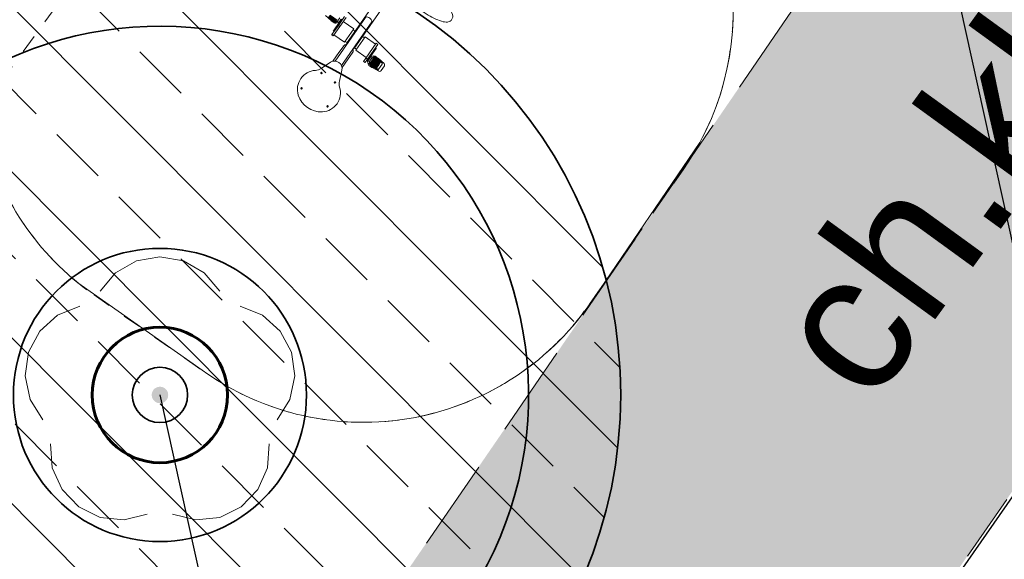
# Model space of a CAD drawing. Extents: x 5477758 to 5478333, y 5918235 to 5918502.
# Tile 30 of 130: x 5477901.19 to 5477906.53, y 5918350.47 to 5918353.4. Entities that reach past the tile are written whole.
import ezdxf
from ezdxf.enums import TextEntityAlignment as Align

# ---------------------------------------------------------------- set-up
doc = ezdxf.new("R2010")
doc.units = 0
doc.header["$LTSCALE"] = 0.25
for name, pattern in [('ACAD_ISO03W100', [30, 12, -18]), ('L_0_06', [2, 1.5, -0.5]), ('PRZER2-1', [3, 2, -1]), ('tabelka$0$mapa PZT$0$xref$0$1753 Tchnologia.dwg$0${ Half Dash }', [0])]:
    doc.linetypes.add(name, pattern=pattern)
doc.layers.get('0').update_dxf_attribs({"linetype": 'CONTINUOUS', "lineweight": 13})
for name, color, linetype, lineweight in [('0_NAWIERZCHNIA UTWARDZONA_CHODNIK', 254, 'CONTINUOUS', 0), ('0_podziały zieleni średniowysokiej i nasadzeń niskich', 7, 'CONTINUOUS', 0), ('0_PROJEKTOWANE ZABAWKI', 7, 'CONTINUOUS', 0), ('GSPRDL', 252, 'CONTINUOUS', 18), ('GSSKOD_O', 252, 'PRZER2-1', 18), ('pomiar', 252, 'CONTINUOUS', 18), ('ZZ_deskowanie', 170, 'CONTINUOUS', 60), ('ZZ_korona', 94, 'CONTINUOUS', 35), ('ZZ_nawadnianie', 150, 'CONTINUOUS', 9), ('ZZ_NSOD', 202, 'CONTINUOUS', 35), ('ZZ_numer-inwentaryzacyjny', 5, 'CONTINUOUS', 25), ('ZZ_SOD', 210, 'tabelka$0$mapa PZT$0$xref$0$1753 Tchnologia.dwg$0${ Half Dash }', 35), ('ZZ_średnica-pnia', 130, 'CONTINUOUS', 35)]:
    doc.layers.add(name, color=color, linetype=linetype, lineweight=lineweight)
doc.layers.add('ZZ_PROJ-obrys-rabaty', color=7, linetype='CONTINUOUS')
doc.styles.add('GEO-INFO', font='arial.ttf')

# ---------------------------------------------------------------- blocks, each defined once
blk = doc.blocks.new('SPDLP')
blk.add_hatch(color=0).paths.add_polyline_path([(0, -0.09), (0.027812, -0.085595), (0.052901, -0.072812), (0.072812, -0.052901), (0.085595, -0.027812), (0.09, 0), (0.085595, 0.027812), (0.072812, 0.052901), (0.052901, 0.072812), (0.027812, 0.085595), (0, 0.09), (-0.027812, 0.085595), (-0.052901, 0.072812), (-0.072812, 0.052901), (-0.085595, 0.027812), (-0.09, 0), (-0.085595, -0.027812), (-0.072812, -0.052901), (-0.052901, -0.072812), (-0.027812, -0.085595)])
at = {"color": 0}
for points in [[(-0.648554, 1.126667), (-0.481106, 1.325358), (-0.255912, 1.454989), (0, 1.5), (0.255912, 1.454989), (0.481106, 1.325358), (0.648554, 1.126667)], [(-1.271938, -0.268652), (-1.40916, -0.048001), (-1.462858, 0.20623), (-1.426585, 0.463525), (-1.304695, 0.693003), (-1.11182, 0.867117), (-0.871109, 0.964971)], [(0.871109, 0.964971), (1.11182, 0.867117), (1.304695, 0.693003), (1.426585, 0.463525), (1.462858, 0.20623), (1.40916, -0.048001), (1.271938, -0.268652)], [(-0.137547, -1.292703), (-0.389802, -1.355024), (-0.648184, -1.327532), (-0.881678, -1.213525), (-1.062258, -1.026689), (-1.168249, -0.78945), (-1.186929, -0.530282)], [(1.186929, -0.530282), (1.168249, -0.78945), (1.062258, -1.026689), (0.881678, -1.213525), (0.648184, -1.327532), (0.389802, -1.355024), (0.137547, -1.292703)]]:
    blk.add_lwpolyline(points, dxfattribs=at)
blk = doc.blocks.new('zw$2AC3')
at = {"linetype": 'ACAD_ISO03W100', "lineweight": 0, "ltscale": 0.1}
blk.add_lwpolyline([(-43.25, -268.35, 0.416285), (107.81, -118.35), (107.81, -58.11, 0.414214), (-42.19, 91.89), (-179.88, 91.89, 0.414214), (-329.88, -58.11), (-329.88, -118.35, 0.41423), (-179.87, -268.35, -0.000014)], format="xyb", close=True, dxfattribs=at)
blk = doc.blocks.new('zw$FF8F')
at = {"lineweight": 0}
for p, q in [((66.85, 19.66), (66.85, -18.15)), ((71.85, -18.15), (71.85, 19.66)), ((67.23, -0.69), (67.23, -29.62)), ((71.47, -0.69), (71.47, -29.62)), ((55.31, -10.7), (50.69, -10.7)), ((55.94, -8.92), (55.94, -11.07)), ((56.92, -9.3), (56.92, -10.33)), ((56.92, -11.29), (56.92, -10.33)), ((56.92, -10.35), (57, -10.49)), ((57.02, -9.02), (57.5, -9.02)), ((57.02, -9.44), (57.5, -9.44)), ((57.02, -10.19), (57.5, -10.19)), ((57.02, -10.52), (57.5, -10.52)), ((57.6, -9.19), (57.52, -9.05)), ((57.6, -10.35), (57.52, -10.49)), ((57.6, -12.66), (57.6, -6.77)), ((58.6, -6.77), (58.6, -12.66)), ((58.6, -9.46), (65.6, -9.46)), ((65.6, -9.46), (65.6, -18.35)), ((66.85, -10.1), (65.6, -10.1)), ((73.1, -10.1), (71.85, -10.1)), ((73.1, -18.35), (73.1, -9.46)), ((80.1, -9.46), (73.1, -9.46)), ((80.1, -8.9), (80.1, -18.72)), ((81.1, -8.9), (80.1, -8.9)), ((81.1, -18.72), (81.1, -8.9)), ((48.8, -12.28), (52.86, -12.77)), ((55.31, -11), (50.69, -11)), ((55.31, -11.29), (50.69, -11.29)), ((55.31, -11.59), (50.69, -11.59)), ((55.31, -11.88), (50.69, -11.88)), ((55.31, -12.18), (50.69, -12.18)), ((55.39, -12.47), (52, -12.47)), ((52.98, -12.78), (55.01, -12.78)), ((55.01, -12.49), (54.44, -12.49)), ((55.57, -12.31), (55.49, -12.39)), ((55.71, -12.18), (55.57, -12.18)), ((56.91, -11.31), (55.71, -12.5)), ((55.72, -12.16), (55.71, -12.18)), ((57.07, -16.6), (57.07, -11.2)), ((57.37, -10.9), (57.6, -10.9)), ((57.6, -18.72), (57.6, -12.66)), ((57.6, -12.66), (58.6, -12.66)), ((58.6, -12.66), (58.6, -18.72)), ((81.33, -10.9), (81.1, -10.9)), ((81.63, -11.2), (81.63, -16.6)), ((81.78, -16.51), (82.99, -15.31)), ((82.98, -15.69), (83, -15.67)), ((83, -15.67), (83.27, -15.67)), ((83.13, -15.54), (83.21, -15.46)), ((83.31, -15.37), (86.71, -15.37)), ((83.38, -15.67), (89.15, -15.67)), ((83.38, -15.97), (88.04, -15.97)), ((85.72, -15.02), (83.7, -15.02)), ((83.7, -15.36), (84.26, -15.36)), ((89.9, -15.52), (85.84, -15.02)), ((86.71, -15.37), (88.06, -15.54)), ((89.15, -15.67), (89.29, -15.69)), ((57.37, -16.9), (57.6, -16.9)), ((57.6, -18.72), (57.6, -18.9)), ((57.6, -18.72), (58.6, -18.72)), ((57.6, -18.9), (58.6, -18.9)), ((58.6, -18.35), (65.6, -18.35)), ((58.6, -18.9), (58.6, -18.72)), ((66.85, -17.7), (65.6, -17.7)), ((66.34, -20.72), (66.34, -24.64)), ((73.1, -17.7), (71.85, -17.7)), ((72.37, -24.64), (72.37, -20.72)), ((80.1, -18.35), (73.1, -18.35)), ((80.1, -20.92), (80.1, -18.72)), ((81.1, -18.72), (80.1, -18.72)), ((80.1, -21.03), (80.1, -20.92)), ((81.1, -20.92), (80.1, -20.92)), ((80.1, -21.03), (81.1, -21.03)), ((81.33, -16.9), (81.1, -16.9)), ((81.1, -17.45), (81.14, -17.38)), ((81.1, -18.61), (81.14, -18.68)), ((81.1, -18.72), (81.1, -20.92)), ((81.1, -20.92), (81.1, -21.03)), ((81.68, -17.35), (81.2, -17.35)), ((81.68, -17.97), (81.2, -17.97)), ((81.68, -18.65), (81.2, -18.65)), ((81.68, -18.71), (81.2, -18.71)), ((81.78, -17.45), (81.74, -17.38)), ((81.78, -18.61), (81.74, -18.68)), ((81.78, -16.51), (81.78, -17.48)), ((81.78, -18.52), (81.78, -17.48)), ((81.78, -18.52), (81.78, -19.49)), ((81.78, -19.49), (81.78, -19.55)), ((81.78, -19.56), (82.99, -20.76)), ((82.76, -18.98), (82.76, -16.81)), ((82.96, -20.14), (89.42, -20.14)), ((83.14, -20.32), (82.96, -20.14)), ((83.38, -16.27), (88.04, -16.27)), ((83.38, -16.56), (88.04, -16.56)), ((83.38, -16.86), (88.04, -16.86)), ((83.38, -17.16), (88.04, -17.16)), ((83.38, -17.46), (88.04, -17.46)), ((83.38, -17.76), (88.04, -17.76)), ((83.38, -18.05), (88.04, -18.05)), ((83.38, -18.35), (88.04, -18.35)), ((83.38, -18.65), (88.04, -18.65)), ((83.38, -18.95), (88.04, -18.95)), ((83.38, -19.25), (88.04, -19.25)), ((83.38, -19.55), (88.04, -19.55)), ((83.38, -19.84), (88.04, -19.84)), ((85.72, -21.05), (83.7, -21.05)), ((89.9, -20.55), (85.84, -21.04)), ((89.42, -20.14), (87.95, -20.32)), ((89.25, -16.34), (89.25, -19.45)), ((90.78, -19.5), (90.78, -16.51)), ((90.78, -19.55), (90.78, -19.5)), ((66.34, -24.64), (66.34, -30.37)), ((72.37, -24.64), (72.37, -30.37)), ((65.6, -31.56), (63.35, -37.22)), ((75.35, -37.22), (73.1, -31.56))]:
    blk.add_line(p, q, dxfattribs=at)
at = {"linetype": 'ACAD_ISO03W100', "lineweight": 0, "ltscale": 0.1}
blk.add_lwpolyline([(-117.77, 30.65), (-117.77, -59.02, 0.414214), (32.23, -209.02), (106.47, -209.02, 0.414214), (256.47, -59.02), (256.47, 30.65, 0.414214), (106.47, 180.65), (32.23, 180.65, 0.414214), (-117.77, 30.65)], format="xyb", close=True, dxfattribs=at)
at = {"lineweight": 0}
for centre, radius in [((64.85, -39.22), 0.4), ((64.85, -39.22), 0.35), ((73.85, -39.22), 0.4), ((73.85, -39.22), 0.35), ((60.75, -52.22), 0.4), ((60.75, -52.22), 0.35), ((77.95, -52.22), 0.4), ((77.95, -52.22), 0.35)]:
    blk.add_circle(centre, radius, dxfattribs=at)
for centre, radius, start, end in [((52.98, -11.78), 1, 263.1175, 270), ((55.01, -11.78), 1, 270, 314.5103), ((57.37, -11.2), 0.3, 90, 180), ((81.33, -11.2), 0.3, 360, 90), ((83.7, -16.02), 1, 90, 134.8173), ((85.72, -16.02), 1, 83.0441, 90), ((89.78, -16.51), 1, 360, 83.0441), ((57.37, -16.6), 0.3, 180, 270), ((69.35, -20.72), 3.1, 133.1469, 174.4466), ((69.35, -20.72), 3.1, 185.5534, 193.4482), ((69.35, -20.72), 3.01, 134.6803, 180), ((69.35, -20.72), 3.1, 5.5534, 46.8531), ((69.35, -20.72), 3.02, 360, 45.3197), ((69.35, -20.72), 3.1, 346.5518, 354.4466), ((69.35, -20.72), 12.5, 15.6095, 17.7702), ((81.33, -16.6), 0.3, 270, 360), ((69.35, -20.72), 12.5, 6.0664, 9.2344), ((83.7, -20.05), 1, 225.1827, 270), ((85.72, -20.05), 1, 270, 276.9559), ((89.78, -19.55), 1, 276.9559, 360), ((69.35, -33.05), 4.04, 21.6932, 158.3068), ((57.44, -34.86), 6.36, 307.9469, 338.3068), ((81.26, -34.86), 6.36, 201.6932, 232.0531), ((67.74, -48.07), 10.39, 127.9469, 232.0531), ((70.96, -48.07), 10.39, 307.9469, 52.0531), ((69.35, -46.01), 13.01, 232.0531, 307.9469)]:
    blk.add_arc(centre, radius, start, end, dxfattribs=at)
for centre, major_axis, ratio, start_param, end_param in [((69.35, -0.69), (2.12, 0), 0.466308, 0, 3.141593), ((52.69, -14.64), (-21.44, 0), 0.183343, 4.588716, 4.809551), ((52.69, -14.93), (-21.44, 0), 0.183343, 4.588716, 4.809551), ((52.69, -15.23), (-21.44, 0), 0.183343, 4.588716, 4.809551), ((52.69, -15.52), (-21.44, 0), 0.183343, 4.588716, 4.809551), ((52.69, -15.82), (-21.44, 0), 0.183343, 4.588716, 4.809551), ((52.69, -16.11), (-21.44, 0), 0.183343, 4.589836, 4.803885), ((52.69, -14.75), (21.44, 0), 0.183343, 1.455208, 1.632678), ((52.69, -15.05), (21.44, 0), 0.183343, 1.455208, 1.632678), ((52.69, -15.34), (21.44, 0), 0.183343, 1.455208, 1.632678), ((52.69, -15.64), (21.44, 0), 0.183343, 1.455208, 1.632678), ((52.69, -15.93), (21.44, 0), 0.183343, 1.455208, 1.632678), ((52.69, -16.23), (21.44, 0), 0.183343, 1.455208, 1.632678), ((52.69, -16.41), (-21.44, 0), 0.183343, 4.630982, 4.733456), ((55.01, -12.34), (-0.824, 0), 0.183343, 1.570796, 2.050998), ((55.01, -12.18), (0.917, 0), 0.183343, 4.911088, 5.164022), ((54.74, -12.04), (1.41, 0), 0.129643, 5.130786, 5.463747), ((54.76, -12.03), (1.41, 0), 0.129643, 5.12714, 5.463747), ((55.01, -11.92), (-0.683, 0), 0.983049, 2.16228, 2.356194), ((54.61, -12.18), (1.41, 0), 0.129643, 5.313653, 5.463747), ((55.92, -10.88), (0.998, -0.418), 0.156609, 4.795189, 6.348746), ((83.95, -15.77), (-1.41, 0), 0.079602, 5.12714, 5.463747), ((83.96, -15.75), (-1.41, 0), 0.079602, 5.130786, 5.463747), ((84.1, -15.62), (-1.41, 0), 0.079602, 5.313653, 5.463747), ((83.7, -15.93), (0.683, 0), 0.993643, 2.16228, 2.356194), ((83.7, -15.62), (-0.917, 0), 0.112574, 4.911088, 5.164022), ((83.7, -15.45), (0.824, 0), 0.112574, 1.570796, 2.050998), ((86.01, -13.55), (21.44, 0), 0.112574, 4.588716, 4.809551), ((86.01, -13.25), (21.44, 0), 0.112574, 4.589836, 4.803885), ((86.01, -13.14), (-21.44, 0), 0.112574, 1.455208, 1.632678), ((86.01, -13.43), (-21.44, 0), 0.112574, 1.455208, 1.632678), ((86.01, -12.96), (21.44, 0), 0.112574, 4.630982, 4.733456), ((81.11, -15.45), (8.21, 0), 0.013719, 0.819439, 0.859799), ((82.46, -15.62), (8.21, 0), 0.013719, 0.819439, 0.924616), ((83.55, -15.75), (8.21, 0), 0.013719, 0.819439, 1.002139), ((83.68, -15.77), (8.21, 0), 0.013719, 0.819439, 1.012853), ((67.35, -18.15), (-0.5, 0), 0.906308, 0, 0.481202), ((71.35, -18.15), (0.5, 0), 0.906308, 5.801983, 6.283185), ((82.78, -16.93), (-0.999, 0.416), 0.096114, 4.769598, 6.323156), ((82.78, -19.08), (0.999, 0.416), 0.096114, 1.548065, 3.101622), ((82.78, -19.14), (-0.999, -0.416), 0.096114, 6.243215, 6.323156), ((83.93, -20.22), (-1.41, 0), 0.079602, 5.123463, 5.463747), ((84.11, -20.4), (-1.41, 0), 0.079602, 5.338455, 5.463747), ((83.7, -20.4), (-0.91, 0), 0.112574, 4.888751, 5.185047), ((86.01, -13.85), (21.44, 0), 0.112574, 4.588716, 4.809551), ((86.01, -14.15), (21.44, 0), 0.112574, 4.588716, 4.809551), ((86.01, -14.45), (21.44, 0), 0.112574, 4.588716, 4.809551), ((86.01, -14.74), (21.44, 0), 0.112574, 4.588716, 4.809551), ((86.01, -15.04), (21.44, 0), 0.112574, 4.588716, 4.809551), ((86.01, -15.34), (21.44, 0), 0.112574, 4.588716, 4.809551), ((86.01, -15.64), (21.44, 0), 0.112574, 4.588716, 4.809551), ((86.01, -15.94), (21.44, 0), 0.112574, 4.588716, 4.809551), ((86.01, -16.23), (21.44, 0), 0.112574, 4.588716, 4.809551), ((86.01, -16.53), (21.44, 0), 0.112574, 4.588716, 4.809551), ((86.01, -16.83), (21.44, 0), 0.112574, 4.588716, 4.809551), ((86.01, -17.13), (21.44, 0), 0.112574, 4.588716, 4.809551), ((86.01, -17.43), (21.44, 0), 0.112574, 4.588716, 4.809551), ((86.01, -17.73), (21.44, 0), 0.112574, 4.588716, 4.809551), ((86.01, -13.73), (-21.44, 0), 0.112574, 1.455208, 1.632678), ((86.01, -14.03), (-21.44, 0), 0.112574, 1.455208, 1.632678), ((86.01, -14.33), (-21.44, 0), 0.112574, 1.455208, 1.632678), ((86.01, -14.63), (-21.44, 0), 0.112574, 1.455208, 1.632678), ((86.01, -14.92), (-21.44, 0), 0.112574, 1.455208, 1.632678), ((86.01, -15.22), (-21.44, 0), 0.112574, 1.455208, 1.632678), ((86.01, -15.52), (-21.44, 0), 0.112574, 1.455208, 1.632678), ((86.01, -15.82), (-21.44, 0), 0.112574, 1.455208, 1.632678), ((86.01, -16.12), (-21.44, 0), 0.112574, 1.455208, 1.632678), ((86.01, -16.41), (-21.44, 0), 0.112574, 1.455208, 1.632678), ((86.01, -16.71), (-21.44, 0), 0.112574, 1.455208, 1.632678), ((86.01, -17.01), (-21.44, 0), 0.112574, 1.455208, 1.632678), ((86.01, -17.31), (-21.44, 0), 0.112574, 1.455208, 1.632678), ((86.01, -17.61), (-21.44, 0), 0.112574, 1.455208, 1.632678), ((86.01, -17.91), (-21.44, 0), 0.112574, 1.455208, 1.632678), ((82.35, -20.4), (8.21, 0), 0.013719, 0.819439, 0.91734), ((83.82, -20.22), (8.21, 0), 0.013719, 0.819439, 1.023754)]:
    blk.add_ellipse(centre, major_axis=major_axis, ratio=ratio, start_param=start_param, end_param=end_param, dxfattribs=at)
for points, knots in [([(89.35, 30.65), (91.05, 30.65), (92.75, 30.58), (96, 30.33), (97.55, 30.15), (100.38, 29.65), (101.65, 29.34), (103.99, 28.51), (105.03, 28.08), (106.03, 26.73), (106.19, 26.45), (106.47, 25.66), (106.52, 25.11), (106.33, 24.14), (106.13, 23.74), (105.58, 22.94), (105.19, 22.61), (103.84, 21.7), (102.74, 21.3), (100.08, 20.58), (98.55, 20.3), (95.33, 19.9), (93.66, 19.77), (91.09, 19.67), (90.22, 19.66), (89.35, 19.66)], [0, 0, 0, 0, 0.329635, 0.329635, 0.661928, 0.661928, 1.006624, 1.006624, 1.405511, 1.405511, 1.491653, 1.491653, 1.6138, 1.6138, 1.726775, 1.726775, 1.891321, 1.891321, 2.268745, 2.268745, 2.636707, 2.636707, 2.973549, 2.973549, 3.141593, 3.141593, 3.141593, 3.141593]), ([(55.17, -10.56), (55.2, -10.58), (55.23, -10.6), (55.27, -10.64), (55.28, -10.66), (55.3, -10.68)], [0.985559, 0.985559, 0.985559, 0.985559, 1.0934883, 1.0934883, 1.1635673, 1.1635673, 1.1635673, 1.1635673]), ([(52.9, -12.56), (52.83, -12.55), (52.76, -12.55), (52.55, -12.52), (52.4, -12.5), (52.24, -12.48)], [-3.5193042, -3.5193042, -3.5193042, -3.5193042, -3.3136142, -3.3136142, -2.8736744, -2.8736744, -2.8736744, -2.8736744]), ([(52.98, -12.57), (52.98, -12.57), (52.98, -12.57), (52.95, -12.57), (52.93, -12.56), (52.9, -12.56)], [2.9537462, 2.9537462, 2.9537462, 2.9537462, 2.96349796, 2.96349796, 3.0317804, 3.0317804, 3.0317804, 3.0317804]), ([(54.44, -12.49), (54.22, -12.51), (54, -12.53), (53.51, -12.55), (53.24, -12.56), (52.98, -12.57)], [8.088901, 8.088901, 8.088901, 8.088901, 8.698703, 8.698703, 9.437609, 9.437609, 9.437609, 9.437609]), ([(55.17, -10.85), (55.2, -10.87), (55.23, -10.89), (55.27, -10.94), (55.28, -10.96), (55.3, -10.98)], [0.985559, 0.985559, 0.985559, 0.985559, 1.0934883, 1.0934883, 1.1635673, 1.1635673, 1.1635673, 1.1635673]), ([(55.17, -11.15), (55.2, -11.17), (55.23, -11.19), (55.27, -11.23), (55.28, -11.25), (55.3, -11.27)], [0.985559, 0.985559, 0.985559, 0.985559, 1.0934883, 1.0934883, 1.1635673, 1.1635673, 1.1635673, 1.1635673]), ([(55.17, -11.44), (55.2, -11.46), (55.23, -11.48), (55.27, -11.53), (55.28, -11.55), (55.3, -11.56)], [0.985559, 0.985559, 0.985559, 0.985559, 1.0934883, 1.0934883, 1.1635673, 1.1635673, 1.1635673, 1.1635673]), ([(55.17, -11.74), (55.2, -11.76), (55.23, -11.78), (55.27, -11.82), (55.28, -11.84), (55.3, -11.86)], [0.985559, 0.985559, 0.985559, 0.985559, 1.0934883, 1.0934883, 1.1635673, 1.1635673, 1.1635673, 1.1635673]), ([(55.17, -12.03), (55.2, -12.05), (55.23, -12.07), (55.27, -12.12), (55.28, -12.14), (55.3, -12.15)], [0.985559, 0.985559, 0.985559, 0.985559, 1.0934883, 1.0934883, 1.1635673, 1.1635673, 1.1635673, 1.1635673]), ([(55.3, -12.23), (55.28, -12.25), (55.27, -12.27), (55.23, -12.31), (55.21, -12.32), (55.19, -12.34)], [1.7689903, 1.7689903, 1.7689903, 1.7689903, 1.8390693, 1.8390693, 1.9214603, 1.9214603, 1.9214603, 1.9214603]), ([(55.94, -11.07), (55.93, -11.13), (55.91, -11.2), (55.88, -11.29), (55.87, -11.32), (55.83, -11.41), (55.79, -11.48), (55.7, -11.65), (55.61, -11.79), (55.47, -11.99), (55.4, -12.1), (55.33, -12.2)], [4.43884, 4.43884, 4.43884, 4.43884, 4.61923, 4.61923, 4.721507, 4.721507, 4.911769, 4.911769, 5.330556, 5.330556, 5.678198, 5.678198, 5.678198, 5.678198]), ([(82.76, -16.81), (82.77, -16.74), (82.79, -16.68), (82.82, -16.59), (82.84, -16.55), (82.87, -16.46), (82.91, -16.4), (83, -16.22), (83.09, -16.08), (83.23, -15.87), (83.3, -15.77), (83.38, -15.67)], [4.43884, 4.43884, 4.43884, 4.43884, 4.61923, 4.61923, 4.721507, 4.721507, 4.911769, 4.911769, 5.330556, 5.330556, 5.678198, 5.678198, 5.678198, 5.678198]), ([(83.4, -15.63), (83.42, -15.61), (83.43, -15.59), (83.47, -15.55), (83.49, -15.53), (83.51, -15.52)], [1.7689903, 1.7689903, 1.7689903, 1.7689903, 1.8390693, 1.8390693, 1.9214603, 1.9214603, 1.9214603, 1.9214603]), ([(83.54, -15.83), (83.51, -15.81), (83.48, -15.79), (83.43, -15.74), (83.42, -15.73), (83.4, -15.71)], [0.985559, 0.985559, 0.985559, 0.985559, 1.0934883, 1.0934883, 1.1635673, 1.1635673, 1.1635673, 1.1635673]), ([(83.54, -16.13), (83.51, -16.11), (83.48, -16.09), (83.43, -16.04), (83.42, -16.02), (83.4, -16)], [0.985559, 0.985559, 0.985559, 0.985559, 1.0934883, 1.0934883, 1.1635673, 1.1635673, 1.1635673, 1.1635673]), ([(84.26, -15.36), (84.48, -15.34), (84.7, -15.32), (85.19, -15.29), (85.46, -15.28), (85.72, -15.28)], [8.088901, 8.088901, 8.088901, 8.088901, 8.698703, 8.698703, 9.437609, 9.437609, 9.437609, 9.437609]), ([(85.72, -15.28), (85.72, -15.28), (85.73, -15.28), (85.75, -15.28), (85.78, -15.28), (85.8, -15.28)], [2.9537462, 2.9537462, 2.9537462, 2.9537462, 2.96349796, 2.96349796, 3.0317804, 3.0317804, 3.0317804, 3.0317804]), ([(85.8, -15.28), (85.87, -15.29), (85.94, -15.3), (86.15, -15.33), (86.31, -15.35), (86.46, -15.37)], [-3.5193042, -3.5193042, -3.5193042, -3.5193042, -3.3136142, -3.3136142, -2.8736744, -2.8736744, -2.8736744, -2.8736744]), ([(88.03, -15.67), (87.94, -15.7), (87.85, -15.72), (87.62, -15.78), (87.48, -15.81), (87.33, -15.84)], [4.5400636, 4.5400636, 4.5400636, 4.5400636, 4.802963, 4.802963, 5.2070009, 5.2070009, 5.2070009, 5.2070009]), ([(88.09, -15.95), (87.98, -15.99), (87.87, -16.02), (87.62, -16.08), (87.48, -16.11), (87.33, -16.14)], [4.4815107, 4.4815107, 4.4815107, 4.4815107, 4.802963, 4.802963, 5.2070009, 5.2070009, 5.2070009, 5.2070009]), ([(88.03, -15.67), (88.08, -15.69), (88.12, -15.7), (88.39, -15.77), (88.65, -15.86), (88.94, -16), (89.03, -16.05), (89.12, -16.12), (89.16, -16.15), (89.2, -16.2), (89.22, -16.23), (89.25, -16.28), (89.25, -16.31), (89.25, -16.34)], [-1.386628, -1.386628, -1.386628, -1.386628, -1.241073, -1.241073, -0.542829, -0.542829, -0.281656, -0.281656, -0.167106, -0.167106, -0.083553, -0.083553, 0, 0, 0, 0]), ([(66.91, -18.36), (66.93, -18.37), (66.96, -18.36), (67.04, -18.34), (67.09, -18.33), (67.18, -18.29), (67.2, -18.28), (67.23, -18.27)], [0.4241092, 0.4241092, 0.4241092, 0.4241092, 0.7464814, 0.7464814, 1.1197221, 1.1197221, 1.2842785, 1.2842785, 1.2842785, 1.2842785]), ([(71.47, -18.27), (71.5, -18.28), (71.53, -18.29), (71.61, -18.33), (71.66, -18.34), (71.74, -18.36), (71.77, -18.37), (71.79, -18.36)], [1.1136635, 1.1136635, 1.1136635, 1.1136635, 1.2782199, 1.2782199, 1.6514606, 1.6514606, 1.9738329, 1.9738329, 1.9738329, 1.9738329]), ([(83.36, -20.12), (83.29, -20.02), (83.23, -19.92), (83.09, -19.71), (83, -19.57), (82.91, -19.39), (82.87, -19.32), (82.84, -19.23), (82.82, -19.2), (82.79, -19.11), (82.77, -19.04), (82.76, -18.98)], [1.782741, 1.782741, 1.782741, 1.782741, 2.111714, 2.111714, 2.530502, 2.530502, 2.720763, 2.720763, 2.82304, 2.82304, 3.003431, 3.003431, 3.003431, 3.003431]), ([(83.54, -16.43), (83.51, -16.41), (83.48, -16.38), (83.43, -16.34), (83.42, -16.32), (83.4, -16.3)], [0.985559, 0.985559, 0.985559, 0.985559, 1.0934883, 1.0934883, 1.1635673, 1.1635673, 1.1635673, 1.1635673]), ([(83.54, -16.73), (83.51, -16.71), (83.48, -16.68), (83.43, -16.64), (83.42, -16.62), (83.4, -16.6)], [0.985559, 0.985559, 0.985559, 0.985559, 1.0934883, 1.0934883, 1.1635673, 1.1635673, 1.1635673, 1.1635673]), ([(83.54, -17.02), (83.51, -17), (83.48, -16.98), (83.43, -16.94), (83.42, -16.92), (83.4, -16.9)], [0.985559, 0.985559, 0.985559, 0.985559, 1.0934883, 1.0934883, 1.1635673, 1.1635673, 1.1635673, 1.1635673]), ([(83.54, -17.32), (83.51, -17.3), (83.48, -17.28), (83.43, -17.23), (83.42, -17.22), (83.4, -17.2)], [0.985559, 0.985559, 0.985559, 0.985559, 1.0934883, 1.0934883, 1.1635673, 1.1635673, 1.1635673, 1.1635673]), ([(83.54, -17.62), (83.51, -17.6), (83.48, -17.58), (83.43, -17.53), (83.42, -17.51), (83.4, -17.49)], [0.985559, 0.985559, 0.985559, 0.985559, 1.0934883, 1.0934883, 1.1635673, 1.1635673, 1.1635673, 1.1635673]), ([(83.54, -17.92), (83.51, -17.9), (83.48, -17.87), (83.43, -17.83), (83.42, -17.81), (83.4, -17.79)], [0.985559, 0.985559, 0.985559, 0.985559, 1.0934883, 1.0934883, 1.1635673, 1.1635673, 1.1635673, 1.1635673]), ([(83.54, -18.22), (83.51, -18.2), (83.48, -18.17), (83.43, -18.13), (83.42, -18.11), (83.4, -18.09)], [0.985559, 0.985559, 0.985559, 0.985559, 1.0934883, 1.0934883, 1.1635673, 1.1635673, 1.1635673, 1.1635673]), ([(83.54, -18.51), (83.51, -18.49), (83.48, -18.47), (83.43, -18.43), (83.42, -18.41), (83.4, -18.39)], [0.985559, 0.985559, 0.985559, 0.985559, 1.0934883, 1.0934883, 1.1635673, 1.1635673, 1.1635673, 1.1635673]), ([(83.54, -18.81), (83.51, -18.79), (83.48, -18.77), (83.43, -18.73), (83.42, -18.71), (83.4, -18.69)], [0.985559, 0.985559, 0.985559, 0.985559, 1.0934883, 1.0934883, 1.1635673, 1.1635673, 1.1635673, 1.1635673]), ([(83.54, -19.11), (83.51, -19.09), (83.48, -19.07), (83.43, -19.02), (83.42, -19.01), (83.4, -18.99)], [0.985559, 0.985559, 0.985559, 0.985559, 1.0934883, 1.0934883, 1.1635673, 1.1635673, 1.1635673, 1.1635673]), ([(83.54, -19.41), (83.51, -19.39), (83.48, -19.37), (83.43, -19.32), (83.42, -19.3), (83.4, -19.28)], [0.985559, 0.985559, 0.985559, 0.985559, 1.0934883, 1.0934883, 1.1635673, 1.1635673, 1.1635673, 1.1635673]), ([(83.54, -19.71), (83.51, -19.69), (83.48, -19.66), (83.43, -19.62), (83.42, -19.6), (83.4, -19.58)], [0.985559, 0.985559, 0.985559, 0.985559, 1.0934883, 1.0934883, 1.1635673, 1.1635673, 1.1635673, 1.1635673]), ([(83.54, -20), (83.51, -19.98), (83.48, -19.96), (83.43, -19.92), (83.42, -19.9), (83.4, -19.88)], [0.985559, 0.985559, 0.985559, 0.985559, 1.0934883, 1.0934883, 1.1635673, 1.1635673, 1.1635673, 1.1635673]), ([(83.7, -20.37), (83.68, -20.37), (83.67, -20.36), (83.62, -20.35), (83.58, -20.33), (83.55, -20.31), (83.54, -20.31), (83.54, -20.3)], [0.8206416, 0.8206416, 0.8206416, 0.8206416, 0.8511821, 0.8511821, 0.9692248, 0.9692248, 0.985559, 0.985559, 0.985559, 0.985559]), ([(85.72, -20.56), (85.46, -20.55), (85.19, -20.54), (84.55, -20.5), (84.18, -20.46), (83.8, -20.39), (83.75, -20.38), (83.7, -20.37)], [3.520828, 3.520828, 3.520828, 3.520828, 4.259734, 4.259734, 5.279858, 5.279858, 5.429285, 5.429285, 5.429285, 5.429285]), ([(85.8, -20.55), (85.78, -20.56), (85.75, -20.56), (85.73, -20.56), (85.72, -20.56), (85.72, -20.56)], [0.91955021, 0.91955021, 0.91955021, 0.91955021, 0.98783265, 0.98783265, 0.99758441, 0.99758441, 0.99758441, 0.99758441]), ([(87.33, -20.31), (87.26, -20.33), (87.18, -20.35), (86.73, -20.43), (86.35, -20.49), (85.94, -20.54), (85.87, -20.55), (85.8, -20.55)], [2.058272, 2.058272, 2.058272, 2.058272, 2.277243, 2.277243, 3.313514, 3.313514, 3.519204, 3.519204, 3.519204, 3.519204]), ([(88.09, -16.25), (87.98, -16.28), (87.87, -16.31), (87.62, -16.38), (87.48, -16.41), (87.33, -16.44)], [4.4815107, 4.4815107, 4.4815107, 4.4815107, 4.802963, 4.802963, 5.2070009, 5.2070009, 5.2070009, 5.2070009]), ([(88.09, -16.55), (87.98, -16.58), (87.87, -16.61), (87.62, -16.67), (87.48, -16.71), (87.33, -16.74)], [4.4815107, 4.4815107, 4.4815107, 4.4815107, 4.802963, 4.802963, 5.2070009, 5.2070009, 5.2070009, 5.2070009]), ([(88.09, -16.85), (87.98, -16.88), (87.87, -16.91), (87.62, -16.97), (87.48, -17.01), (87.33, -17.03)], [4.4815107, 4.4815107, 4.4815107, 4.4815107, 4.802963, 4.802963, 5.2070009, 5.2070009, 5.2070009, 5.2070009]), ([(88.09, -17.15), (87.98, -17.18), (87.87, -17.21), (87.62, -17.27), (87.48, -17.3), (87.33, -17.33)], [4.4815107, 4.4815107, 4.4815107, 4.4815107, 4.802963, 4.802963, 5.2070009, 5.2070009, 5.2070009, 5.2070009]), ([(88.09, -17.44), (87.98, -17.48), (87.87, -17.51), (87.62, -17.57), (87.48, -17.6), (87.33, -17.63)], [4.4815107, 4.4815107, 4.4815107, 4.4815107, 4.802963, 4.802963, 5.2070009, 5.2070009, 5.2070009, 5.2070009]), ([(88.09, -17.74), (87.98, -17.77), (87.87, -17.8), (87.62, -17.87), (87.48, -17.9), (87.33, -17.93)], [4.4815107, 4.4815107, 4.4815107, 4.4815107, 4.802963, 4.802963, 5.2070009, 5.2070009, 5.2070009, 5.2070009]), ([(88.09, -18.04), (87.98, -18.07), (87.87, -18.1), (87.62, -18.17), (87.48, -18.2), (87.33, -18.23)], [4.4815107, 4.4815107, 4.4815107, 4.4815107, 4.802963, 4.802963, 5.2070009, 5.2070009, 5.2070009, 5.2070009]), ([(88.09, -18.34), (87.98, -18.37), (87.87, -18.4), (87.62, -18.46), (87.48, -18.5), (87.33, -18.53)], [4.4815107, 4.4815107, 4.4815107, 4.4815107, 4.802963, 4.802963, 5.2070009, 5.2070009, 5.2070009, 5.2070009]), ([(88.09, -18.64), (87.98, -18.67), (87.87, -18.7), (87.62, -18.76), (87.48, -18.79), (87.33, -18.82)], [4.4815107, 4.4815107, 4.4815107, 4.4815107, 4.802963, 4.802963, 5.2070009, 5.2070009, 5.2070009, 5.2070009]), ([(88.09, -18.93), (87.98, -18.97), (87.87, -19), (87.62, -19.06), (87.48, -19.09), (87.33, -19.12)], [4.4815107, 4.4815107, 4.4815107, 4.4815107, 4.802963, 4.802963, 5.2070009, 5.2070009, 5.2070009, 5.2070009]), ([(88.09, -19.23), (87.98, -19.26), (87.87, -19.29), (87.62, -19.36), (87.48, -19.39), (87.33, -19.42)], [4.4815107, 4.4815107, 4.4815107, 4.4815107, 4.802963, 4.802963, 5.2070009, 5.2070009, 5.2070009, 5.2070009]), ([(88.09, -19.53), (87.98, -19.56), (87.87, -19.59), (87.62, -19.66), (87.48, -19.69), (87.33, -19.72)], [4.4815107, 4.4815107, 4.4815107, 4.4815107, 4.802963, 4.802963, 5.2070009, 5.2070009, 5.2070009, 5.2070009]), ([(88.09, -19.83), (87.98, -19.86), (87.87, -19.89), (87.62, -19.95), (87.48, -19.99), (87.33, -20.02)], [4.4815107, 4.4815107, 4.4815107, 4.4815107, 4.802963, 4.802963, 5.2070009, 5.2070009, 5.2070009, 5.2070009]), ([(89.25, -19.45), (89.25, -19.48), (89.25, -19.5), (89.22, -19.56), (89.2, -19.58), (89.16, -19.63), (89.13, -19.66), (89.03, -19.74), (88.94, -19.79), (88.66, -19.94), (88.39, -20.03), (88.14, -20.11), (88.12, -20.12), (88.09, -20.13)], [0, 0, 0, 0, 0.082091, 0.082091, 0.164183, 0.164183, 0.275765, 0.275765, 0.538451, 0.538451, 1.240973, 1.240973, 1.325637, 1.325637, 1.325637, 1.325637])]:
    blk.add_open_spline(points, degree=3, knots=knots, dxfattribs=at)
for points in [[(55.3, -10.68), (55.31, -10.7), (55.33, -10.72), (55.34, -10.74)], [(55.17, -12.33), (55.17, -12.33), (55.18, -12.33), (55.19, -12.34)], [(55.3, -10.98), (55.31, -10.99), (55.33, -11.01), (55.34, -11.03)], [(55.3, -11.27), (55.31, -11.29), (55.33, -11.31), (55.34, -11.33)], [(55.3, -11.56), (55.31, -11.58), (55.33, -11.6), (55.34, -11.62)], [(55.3, -11.86), (55.31, -11.88), (55.33, -11.9), (55.34, -11.92)], [(55.3, -12.15), (55.31, -12.17), (55.32, -12.18), (55.33, -12.2)], [(55.31, -12.21), (55.31, -12.22), (55.3, -12.23), (55.3, -12.23)], [(83.4, -16), (83.39, -15.99), (83.38, -15.97), (83.36, -15.95)], [(83.4, -15.71), (83.4, -15.69), (83.39, -15.68), (83.38, -15.67)], [(83.39, -15.65), (83.39, -15.64), (83.4, -15.63), (83.4, -15.63)], [(83.54, -15.53), (83.53, -15.53), (83.52, -15.52), (83.51, -15.52)], [(87.4, -15.53), (87.38, -15.53), (87.36, -15.54), (87.33, -15.54)], [(87.4, -15.53), (87.6, -15.57), (87.79, -15.61), (87.97, -15.66)], [(83.4, -16.3), (83.39, -16.28), (83.38, -16.26), (83.36, -16.25)], [(83.4, -16.6), (83.39, -16.58), (83.38, -16.56), (83.36, -16.54)], [(83.4, -16.9), (83.39, -16.88), (83.38, -16.86), (83.36, -16.84)], [(83.4, -17.2), (83.39, -17.18), (83.38, -17.16), (83.36, -17.14)], [(83.4, -17.49), (83.39, -17.48), (83.38, -17.46), (83.36, -17.44)], [(83.4, -17.79), (83.39, -17.77), (83.38, -17.75), (83.36, -17.74)], [(83.4, -18.09), (83.39, -18.07), (83.38, -18.05), (83.36, -18.03)], [(83.4, -18.39), (83.39, -18.37), (83.38, -18.35), (83.36, -18.33)], [(83.4, -18.69), (83.39, -18.67), (83.38, -18.65), (83.36, -18.63)], [(83.4, -18.99), (83.39, -18.97), (83.38, -18.95), (83.36, -18.93)], [(83.4, -19.28), (83.39, -19.26), (83.38, -19.25), (83.36, -19.23)], [(83.4, -19.58), (83.39, -19.56), (83.38, -19.54), (83.36, -19.52)], [(83.4, -19.88), (83.39, -19.86), (83.38, -19.84), (83.36, -19.82)]]:
    blk.add_open_spline(points, degree=3, dxfattribs=at)
for points, weights in [([(57.02, -9.02), (56.91, -9.23), (57.02, -9.44)], [1, 1.15470053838, 1]), ([(57.02, -9.44), (56.91, -9.82), (57.02, -10.19)], [1, 1.15470053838, 1]), ([(57.02, -10.19), (56.91, -10.35), (57.02, -10.52)], [1, 1.15470053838, 1]), ([(57.5, -9.02), (57.51, -9.03), (57.52, -9.05)], [1, 1.01070502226, 1.01992850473]), ([(57.5, -9.44), (57.61, -9.23), (57.5, -9.02)], [1, 1.15470053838, 1]), ([(57.5, -10.19), (57.61, -9.82), (57.5, -9.44)], [1, 1.15470053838, 1]), ([(57.5, -10.52), (57.61, -10.35), (57.5, -10.19)], [1, 1.15470053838, 1]), ([(81.2, -17.35), (81.09, -17.66), (81.2, -17.97)], [1, 1.15470053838, 1]), ([(81.14, -17.38), (81.15, -17.37), (81.2, -17.35)], [1.07536468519, 1.06495730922, 1]), ([(81.2, -17.97), (81.09, -18.31), (81.2, -18.65)], [1, 1.15470053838, 1]), ([(81.2, -18.65), (81.09, -18.68), (81.2, -18.71)], [1, 1.15470053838, 1]), ([(81.68, -17.35), (81.73, -17.37), (81.74, -17.38)], [1, 1.06495730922, 1.07536468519]), ([(81.68, -17.97), (81.79, -17.66), (81.68, -17.35)], [1, 1.15470053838, 1]), ([(81.68, -18.65), (81.79, -18.31), (81.68, -17.97)], [1, 1.15470053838, 1]), ([(81.68, -18.71), (81.79, -18.68), (81.68, -18.65)], [1, 1.15470053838, 1])]:
    blk.add_rational_spline(points, weights, degree=2, dxfattribs=at)

msp = doc.modelspace()

# ---------------------------------------------------------------- hatches: boundary and pattern name
at = {"layer": '0_NAWIERZCHNIA UTWARDZONA_CHODNIK', "transparency": 33554636}
msp.add_hatch(color=256, dxfattribs=at).paths.add_polyline_path([(5477908.4664, 5918357.9533), (5477910.4803, 5918356.5345), (5477909.8623, 5918355.5834), (5477905.9882, 5918350.0012), (5477901.1911, 5918343.0915), (5477908.476, 5918338.1728), (5477917.7496, 5918331.9113), (5477921.1634, 5918329.6063), (5477926.6901, 5918325.8747), (5477929.3619, 5918324.0708), (5477927.905, 5918321.6918), (5477920.0794, 5918327.1391), (5477908.9337, 5918334.9001), (5477901.4002, 5918340.1459), (5477899.7886, 5918341.2681), (5477896.5007, 5918343.5873), (5477896.2591, 5918344.1504), (5477895.0107, 5918344.8345), (5477894.3804, 5918345.1236), (5477893.823, 5918345.4558), (5477893.2784, 5918345.8356), (5477892.0048, 5918346.7237), (5477892.4449, 5918347.3358), (5477895.3578, 5918351.3872), (5477898.1333, 5918349.6684), (5477900.6865, 5918348.0872), (5477901.0297, 5918348.0105), (5477901.3534, 5918348.0255), (5477901.7588, 5918348.2072), (5477903.1316, 5918350.182), (5477904.8141, 5918352.6302), (5477908.4664, 5918357.9533)])
at = {"layer": 'ZZ_nawadnianie', "ltscale": 0.15}
h = msp.add_hatch(dxfattribs=at)
h.set_pattern_fill('ANSI33', color=256, scale=0.1, angle=30)
h.set_pattern_definition([(134.933, (5477837.84446, 5918344.9947), (-0.4495376, -0.4484874), []), (134.933, (5477837.845, 5918345.4437), (-0.4495376, -0.4484874), [0.3175, -0.15875])])
edge = h.paths.add_edge_path()
edge.add_arc((5477901.9482, 5918351.3661), 2.5, 0, 360)

# ---------------------------------------------------------------- linework, layer by layer
at = {"layer": '0_podziały zieleni średniowysokiej i nasadzeń niskich'}
msp.add_lwpolyline([(5477900.8545, 5918356.316, 0.41423), (5477898.7532, 5918355.991), (5477898.0012, 5918354.93, 0.418101), (5477898.1853, 5918352.8372), (5477898.7305, 5918352.4341, 0.413553), (5477900.835, 5918352.7228), (5477900.9676, 5918352.9034, 0.185441), (5477901.5029, 5918351.9743), (5477902.1774, 5918351.5, 0.427086), (5477904.3036, 5918351.8937), (5477904.8778, 5918352.7352, 0.38882), (5477904.3854, 5918354.6958), (5477904.1748, 5918354.8424), (5477904.9714, 5918355.9871, 0.414214), (5477904.599, 5918358.0642), (5477904.1888, 5918358.3497, 0.414214), (5477902.1117, 5918357.9772), (5477901.406, 5918356.9632, 0.07919), (5477900.9759, 5918356.2271), (5477900.8545, 5918356.316)], format="xyb", dxfattribs=at)
at = {"layer": 'pomiar', "linetype": 'PRZER2-1', "lineweight": 13, "flags": 128}
msp.add_lwpolyline([(5477915.9829, 5918368.9082), (5477903.336, 5918350.476), (5477901.7588, 5918348.2072), (5477901.3534, 5918348.0255), (5477901.0297, 5918348.0105), (5477900.6865, 5918348.0872), (5477900.6865, 5918348.0872)], dxfattribs=at)
at = {"layer": 'pomiar', "linetype": 'L_0_06', "lineweight": 13, "flags": 128}
msp.add_lwpolyline([(5477929.3619, 5918324.0708), (5477901.191, 5918343.0915), (5477909.863, 5918355.5821)], dxfattribs=at)
at = {"layer": 'ZZ_deskowanie', "linetype": 'Continuous', "ltscale": 0.1}
msp.add_circle((5477901.9482, 5918351.3661), 0.3673, dxfattribs=at)
at = {"layer": 'ZZ_korona'}
msp.add_arc((5477901.9482, 5918351.3661), 2, 197.8536, 130.8443, dxfattribs=at)
at = {"layer": 'ZZ_NSOD', "ltscale": 0.15}
msp.add_circle((5477901.9482, 5918351.3661), 0.795, dxfattribs=at)
at = {"layer": 'ZZ_numer-inwentaryzacyjny'}
for points in [[(5477905.6012, 5918356.591), (5477907.1714, 5918349.4859), (5477910.296, 5918349.4859)], [(5477901.9482, 5918351.3661), (5477903.5184, 5918344.2611), (5477906.643, 5918344.2611)]]:
    msp.add_lwpolyline(points, dxfattribs=at)
at = {"layer": 'ZZ_PROJ-obrys-rabaty'}
msp.add_lwpolyline([(5477909.7022, 5918353.3921), (5477909.1981, 5918354.5852), (5477901.191, 5918343.0915), (5477906.637, 5918339.4144), (5477907.7248, 5918339.8741), (5477902.6418, 5918343.4277), (5477909.7022, 5918353.3921), (5477909.7022, 5918353.3921)], dxfattribs=at)
at = {"layer": 'ZZ_SOD', "ltscale": 0.15}
msp.add_circle((5477901.9482, 5918351.3661), 2.5, dxfattribs=at)
at = {"layer": 'ZZ_średnica-pnia', "ltscale": 0.15}
msp.add_circle((5477901.9482, 5918351.3661), 0.15, dxfattribs=at)

# ---------------------------------------------------------------- block references
at = {"layer": '0_PROJEKTOWANE ZABAWKI', "color": 1, "lineweight": 0}
for name, p, xscale, yscale, zscale, rotation in [('zw$2AC3', (5477899.8584, 5918352.9475), 0.0100229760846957, 0.0100229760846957, 0.0100229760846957, 233.789402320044), ('zw$FF8F', (5477902.517, 5918353.8022), 0.009968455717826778, 0.009968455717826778, 0.009968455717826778, 325.164659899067)]:
    msp.add_blockref(name, p, dxfattribs=dict(at, xscale=xscale, yscale=yscale, zscale=zscale, rotation=rotation))
at = {"layer": 'GSPRDL', "color": 96, "lineweight": 18, "true_color": 0x008000, "xscale": 0.5, "yscale": 0.5}
msp.add_blockref('SPDLP', (5477901.9482, 5918351.3661), dxfattribs=at)

# ---------------------------------------------------------------- texts
at = {"layer": 'GSSKOD_O', "linetype": 'Continuous', "lineweight": 0, "style": 'GEO-INFO'}
msp.add_text('ch.kb.', height=0.75, rotation=54.0276, dxfattribs=at).set_placement((5477906.3102, 5918352.6542), align=Align.MIDDLE)

doc.saveas('drawing.dxf')
